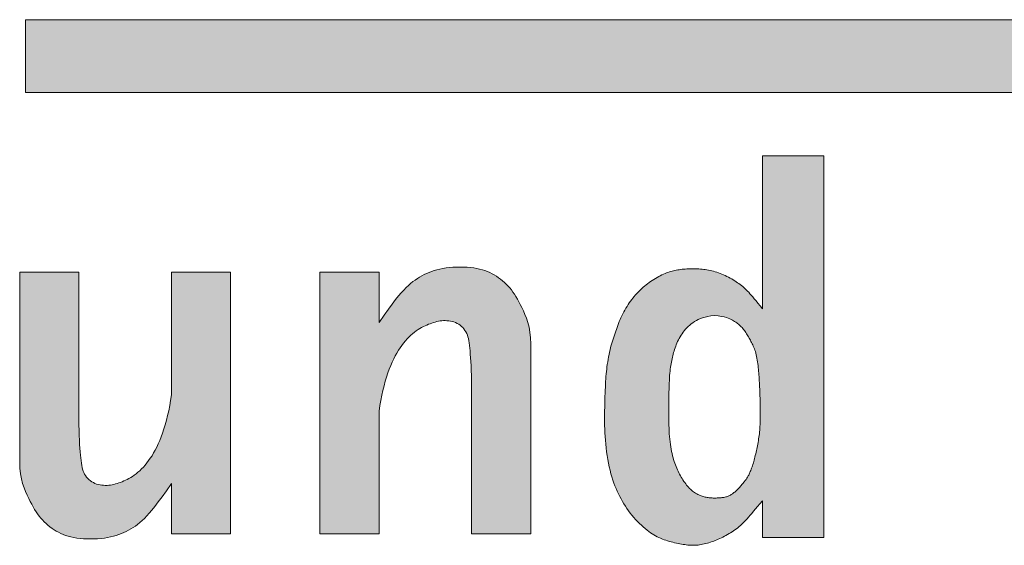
# Model space of a CAD drawing. Header units: metres. Extents: x 0 to 0.0785, y -0.001 to 0.009.
# Tile 2 of 59: x 0.0362 to 0.0443, y 0 to 0.0043. Entities that reach past the tile are written whole.
import ezdxf

# ---------------------------------------------------------------- set-up
doc = ezdxf.new("R2010")
doc.units = ezdxf.units.M
doc.header["$MEASUREMENT"] = 0
doc.layers.add('RAM_Logo_HSB', color=7, linetype='Continuous', lineweight=0, true_color=0x009fd6)

msp = doc.modelspace()

# ---------------------------------------------------------------- hatches: boundary and pattern name
at = {"layer": 'RAM_Logo_HSB'}
h = msp.add_hatch(color=256, dxfattribs=at)
h.dxf.hatch_style = 1
h.paths.add_polyline_path([(0.0784416, 0.0043342), (0.0362036, 0.0043342), (0.0362036, 0.0037275), (0.0784416, 0.0037275)])
h = msp.add_hatch(color=7, dxfattribs=at)
h.dxf.hatch_style = 1
h.paths.add_polyline_path([(0.0428438, 0.0032023), (0.0423338, 0.0032023), (0.0423338, 0.0019293), (0.0423142, 0.0019543), (0.0422966, 0.0019765), (0.0422808, 0.0019961), (0.0422665, 0.0020135), (0.0422535, 0.0020288), (0.0422415, 0.0020426), (0.0422303, 0.002055), (0.0422197, 0.0020663), (0.0422094, 0.002077), (0.0421994, 0.0020869), (0.0421895, 0.0020964), (0.0421797, 0.0021054), (0.0421698, 0.002114), (0.0421597, 0.0021224), (0.0421493, 0.0021305), (0.0421386, 0.0021386), (0.0421274, 0.0021466), (0.0421158, 0.0021546), (0.0421038, 0.0021625), (0.0420915, 0.0021702), (0.0420788, 0.0021778), (0.0420658, 0.0021852), (0.0420526, 0.0021924), (0.0420391, 0.0021992), (0.0420254, 0.0022058), (0.0420115, 0.002212), (0.0419976, 0.0022179), (0.0419835, 0.0022234), (0.0419694, 0.0022285), (0.0419553, 0.0022333), (0.0419412, 0.0022377), (0.0419271, 0.0022416), (0.0419132, 0.0022452), (0.0418994, 0.0022483), (0.0418857, 0.0022511), (0.0418721, 0.0022535), (0.0418586, 0.0022555), (0.0418452, 0.0022573), (0.041832, 0.0022587), (0.0418189, 0.0022599), (0.041806, 0.0022608), (0.0417931, 0.0022615), (0.0417804, 0.0022619), (0.0417677, 0.0022621), (0.0417551, 0.0022621), (0.0417425, 0.002262), (0.0417298, 0.0022616), (0.0417172, 0.0022611), (0.0417044, 0.0022605), (0.0416917, 0.0022597), (0.041679, 0.0022587), (0.0416663, 0.0022576), (0.0416538, 0.0022563), (0.0416414, 0.0022547), (0.0416292, 0.0022529), (0.0416172, 0.0022509), (0.0416055, 0.0022486), (0.041594, 0.0022461), (0.0415826, 0.0022432), (0.0415712, 0.0022399), (0.0415597, 0.0022363), (0.0415481, 0.0022321), (0.0415361, 0.0022275), (0.0415238, 0.0022224), (0.0415111, 0.0022167), (0.041498, 0.0022105), (0.0414846, 0.0022038), (0.0414711, 0.0021967), (0.0414574, 0.0021891), (0.0414437, 0.0021812), (0.0414301, 0.002173), (0.0414167, 0.0021645), (0.0414035, 0.0021557), (0.0413906, 0.0021467), (0.041378, 0.0021375), (0.0413656, 0.002128), (0.0413535, 0.0021183), (0.0413417, 0.0021083), (0.0413301, 0.0020981), (0.0413189, 0.0020877), (0.0413079, 0.002077), (0.0412971, 0.002066), (0.0412866, 0.0020548), (0.0412763, 0.0020432), (0.0412662, 0.0020312), (0.0412562, 0.0020188), (0.0412463, 0.002006), (0.0412366, 0.0019926), (0.0412268, 0.0019788), (0.0412172, 0.0019645), (0.0412078, 0.0019497), (0.0411986, 0.0019346), (0.0411896, 0.0019192), (0.0411809, 0.0019035), (0.0411726, 0.0018877), (0.0411647, 0.0018716), (0.0411572, 0.0018555), (0.0411501, 0.0018393), (0.0411434, 0.0018231), (0.041137, 0.0018068), (0.0411308, 0.0017905), (0.0411249, 0.0017743), (0.0411191, 0.0017582), (0.0411135, 0.0017421), (0.0411079, 0.0017261), (0.0411024, 0.0017101), (0.0410969, 0.001694), (0.0410916, 0.0016777), (0.0410864, 0.001661), (0.0410813, 0.001644), (0.0410763, 0.0016264), (0.0410715, 0.0016081), (0.0410668, 0.0015891), (0.0410624, 0.0015695), (0.0410581, 0.0015494), (0.041054, 0.001529), (0.0410503, 0.0015084), (0.0410468, 0.0014878), (0.0410436, 0.0014672), (0.0410408, 0.0014469), (0.0410383, 0.001427), (0.0410362, 0.0014072), (0.0410343, 0.0013873), (0.0410327, 0.001367), (0.0410312, 0.0013463), (0.0410299, 0.0013247), (0.0410287, 0.0013021), (0.0410275, 0.0012782), (0.0410264, 0.0012529), (0.0410252, 0.0012263), (0.0410242, 0.0011986), (0.0410232, 0.0011699), (0.0410224, 0.0011405), (0.0410217, 0.0011106), (0.0410211, 0.0010804), (0.0410208, 0.00105), (0.0410208, 0.0010197), (0.041021, 0.0009893), (0.0410216, 0.0009589), (0.0410225, 0.0009284), (0.0410238, 0.0008978), (0.0410256, 0.0008669), (0.0410279, 0.0008357), (0.0410308, 0.0008042), (0.0410342, 0.0007724), (0.0410381, 0.0007404), (0.0410427, 0.0007085), (0.0410478, 0.0006768), (0.0410534, 0.0006457), (0.0410596, 0.0006153), (0.0410663, 0.0005858), (0.0410735, 0.0005575), (0.0410812, 0.0005305), (0.0410894, 0.0005047), (0.0410981, 0.00048), (0.0411072, 0.0004564), (0.0411167, 0.0004335), (0.0411266, 0.0004114), (0.041137, 0.0003898), (0.0411477, 0.0003687), (0.0411587, 0.0003478), (0.0411701, 0.0003273), (0.041182, 0.0003071), (0.0411942, 0.0002872), (0.041207, 0.0002678), (0.0412203, 0.0002487), (0.0412341, 0.00023), (0.0412485, 0.0002118), (0.0412635, 0.000194), (0.041279, 0.0001767), (0.0412948, 0.0001601), (0.0413109, 0.0001441), (0.041327, 0.0001289), (0.0413429, 0.0001145), (0.0413587, 0.000101), (0.0413741, 0.0000885), (0.0413891, 0.0000771), (0.0414036, 0.0000666), (0.0414178, 0.000057), (0.0414318, 0.0000483), (0.0414457, 0.0000403), (0.0414595, 0.0000329), (0.0414734, 0.0000262), (0.0414874, 0.00002), (0.0415016, 0.0000142), (0.0415161, 0.0000088), (0.0415306, 0.0000038), (0.0415453, -0.0000008), (0.04156, -0.0000051), (0.0415747, -0.0000092), (0.0415894, -0.0000129), (0.0416039, -0.0000164), (0.0416183, -0.0000197), (0.0416325, -0.0000228), (0.0416465, -0.0000256), (0.0416603, -0.0000282), (0.0416739, -0.0000305), (0.0416872, -0.0000325), (0.0417003, -0.0000343), (0.0417131, -0.0000357), (0.0417256, -0.0000368), (0.0417379, -0.0000376), (0.04175, -0.000038), (0.0417621, -0.0000381), (0.0417742, -0.0000377), (0.0417863, -0.000037), (0.0417985, -0.0000359), (0.0418109, -0.0000343), (0.0418236, -0.0000323), (0.0418365, -0.0000298), (0.0418495, -0.000027), (0.0418627, -0.0000237), (0.0418759, -0.0000202), (0.0418892, -0.0000163), (0.0419024, -0.0000121), (0.0419156, -0.0000076), (0.0419286, -0.0000029), (0.0419415, 0.000002), (0.0419543, 0.0000072), (0.0419671, 0.0000126), (0.0419798, 0.0000184), (0.0419925, 0.0000244), (0.0420053, 0.0000307), (0.042018, 0.0000373), (0.0420309, 0.0000441), (0.0420437, 0.0000513), (0.0420564, 0.0000588), (0.0420691, 0.0000665), (0.0420816, 0.0000744), (0.0420939, 0.0000826), (0.0421058, 0.000091), (0.0421175, 0.0000996), (0.0421287, 0.0001084), (0.0421397, 0.0001174), (0.0421506, 0.0001269), (0.0421614, 0.0001368), (0.0421722, 0.0001473), (0.0421832, 0.0001585), (0.0421946, 0.0001704), (0.0422063, 0.0001832), (0.0422186, 0.0001969), (0.0422316, 0.0002117), (0.0422455, 0.0002278), (0.0422604, 0.0002453), (0.0422766, 0.0002644), (0.042294, 0.0002852), (0.0423131, 0.0003078), (0.0423338, 0.0003325), (0.0423338, 0.0000282), (0.0428438, 0.0000282)])
h.paths.add_polyline_path([(0.0423159, 0.0010538), (0.0423158, 0.0010356), (0.0423156, 0.0010178), (0.0423153, 0.0010005), (0.0423148, 0.0009836), (0.0423143, 0.0009672), (0.0423135, 0.0009511), (0.0423126, 0.0009354), (0.0423115, 0.00092), (0.0423096, 0.0008972), (0.042306, 0.0008685), (0.0423026, 0.0008466), (0.0423003, 0.0008324), (0.0422977, 0.0008184), (0.0422951, 0.0008044), (0.0422923, 0.0007906), (0.0422896, 0.0007768), (0.0422867, 0.000763), (0.0422839, 0.0007493), (0.0422794, 0.0007282), (0.0422733, 0.0007019), (0.042267, 0.0006765), (0.0422603, 0.0006526), (0.0422531, 0.0006298), (0.0422459, 0.0006086), (0.0422386, 0.0005894), (0.0422316, 0.0005721), (0.0422249, 0.000557), (0.0422165, 0.0005399), (0.0422057, 0.0005217), (0.0421956, 0.0005069), (0.0421868, 0.0004951), (0.0421772, 0.0004829), (0.0421663, 0.0004696), (0.042155, 0.0004563), (0.0421431, 0.000443), (0.0421309, 0.0004303), (0.0421187, 0.0004185), (0.0421065, 0.0004077), (0.0420943, 0.0003979), (0.0420789, 0.0003869), (0.0420609, 0.0003762), (0.0420421, 0.000368), (0.0420249, 0.0003632), (0.0420098, 0.0003602), (0.0419938, 0.0003581), (0.0419774, 0.0003567), (0.0419602, 0.0003557), (0.0419436, 0.0003553), (0.0419273, 0.0003553), (0.041911, 0.0003559), (0.0418948, 0.0003573), (0.0418788, 0.0003594), (0.0418626, 0.0003625), (0.0418459, 0.0003667), (0.0418283, 0.0003723), (0.0418101, 0.0003792), (0.0417916, 0.0003877), (0.0417733, 0.0003979), (0.0417557, 0.0004098), (0.0417389, 0.0004237), (0.0417227, 0.0004397), (0.0417071, 0.0004576), (0.0416917, 0.0004775), (0.0416766, 0.0004994), (0.0416619, 0.0005226), (0.041648, 0.0005469), (0.0416351, 0.0005719), (0.0416233, 0.0005971), (0.0416126, 0.0006235), (0.0416051, 0.0006445), (0.0416003, 0.0006592), (0.0415956, 0.0006745), (0.0415911, 0.0006905), (0.0415867, 0.0007073), (0.0415825, 0.0007248), (0.0415786, 0.0007429), (0.0415749, 0.0007618), (0.0415714, 0.0007814), (0.0415683, 0.0008016), (0.0415656, 0.0008225), (0.0415632, 0.000844), (0.0415611, 0.0008662), (0.0415594, 0.0008891), (0.041558, 0.0009127), (0.0415569, 0.000937), (0.041556, 0.000962), (0.0415553, 0.0009878), (0.0415549, 0.0010143), (0.0415546, 0.0010416), (0.0415546, 0.0010694), (0.0415546, 0.0010976), (0.0415548, 0.0011258), (0.0415551, 0.001154), (0.0415556, 0.0011818), (0.0415561, 0.0012091), (0.0415567, 0.0012357), (0.0415574, 0.0012613), (0.0415581, 0.0012858), (0.0415589, 0.0013094), (0.0415599, 0.0013319), (0.041561, 0.0013533), (0.0415623, 0.0013736), (0.0415637, 0.0013927), (0.0415654, 0.0014108), (0.0415672, 0.0014276), (0.0415703, 0.001451), (0.0415751, 0.0014793), (0.0415806, 0.0015056), (0.0415871, 0.0015328), (0.0415939, 0.001559), (0.0416015, 0.0015851), (0.0416101, 0.0016114), (0.0416202, 0.0016379), (0.0416318, 0.0016642), (0.0416452, 0.0016903), (0.0416568, 0.0017092), (0.0416652, 0.0017219), (0.0416742, 0.0017343), (0.0416838, 0.0017465), (0.0416941, 0.0017585), (0.0417051, 0.0017702), (0.0417167, 0.0017815), (0.0417289, 0.0017925), (0.0417419, 0.001803), (0.0417554, 0.0018131), (0.0417697, 0.0018227), (0.0417846, 0.0018317), (0.0418005, 0.0018401), (0.0418177, 0.0018478), (0.0418365, 0.0018547), (0.041857, 0.0018607), (0.0418798, 0.0018658), (0.041905, 0.0018698), (0.0419329, 0.0018726), (0.0419653, 0.0018696), (0.0419925, 0.001866), (0.0420152, 0.0018618), (0.042034, 0.0018572), (0.0420563, 0.0018501), (0.0420779, 0.0018396), (0.0420987, 0.0018274), (0.042116, 0.0018159), (0.0421318, 0.0018039), (0.0421466, 0.0017909), (0.0421607, 0.0017766), (0.0421743, 0.0017609), (0.0421872, 0.0017443), (0.0421993, 0.0017269), (0.0422104, 0.0017092), (0.0422209, 0.001691), (0.0422309, 0.0016725), (0.0422408, 0.0016532), (0.0422513, 0.0016322), (0.0422606, 0.0016125), (0.0422694, 0.0015908), (0.0422775, 0.001567), (0.0422826, 0.0015471), (0.0422858, 0.001533), (0.0422887, 0.0015183), (0.0422913, 0.0015033), (0.0422937, 0.0014879), (0.0422958, 0.0014723), (0.0422978, 0.0014567), (0.0422996, 0.0014411), (0.0423011, 0.0014256), (0.0423026, 0.0014102), (0.0423039, 0.0013948), (0.042305, 0.0013793), (0.0423061, 0.0013636), (0.0423071, 0.0013477), (0.042308, 0.0013314), (0.042309, 0.0013147), (0.0423098, 0.0012975), (0.0423107, 0.0012799), (0.0423115, 0.0012619), (0.0423123, 0.0012435), (0.042313, 0.0012249), (0.0423137, 0.001206), (0.0423142, 0.001187), (0.0423147, 0.0011678), (0.0423152, 0.0011486), (0.0423155, 0.0011293), (0.0423157, 0.0011102), (0.0423159, 0.0010911), (0.042316, 0.0010723)], flags=16)
h.paths.add_polyline_path([(0.0403455, 0.0019118), (0.0403325, 0.0019387), (0.0403198, 0.0019639), (0.0403075, 0.0019875), (0.0402953, 0.0020095), (0.0402832, 0.0020303), (0.040271, 0.0020498), (0.0402586, 0.0020683), (0.0402457, 0.0020858), (0.0402323, 0.0021025), (0.0402182, 0.0021185), (0.0402034, 0.0021339), (0.040188, 0.0021485), (0.040172, 0.0021625), (0.0401554, 0.0021757), (0.0401384, 0.0021882), (0.0401209, 0.0022), (0.040103, 0.002211), (0.0400846, 0.0022212), (0.0400658, 0.0022307), (0.0400462, 0.0022393), (0.0400258, 0.0022471), (0.0400043, 0.0022541), (0.0399817, 0.0022601), (0.0399577, 0.0022652), (0.0399323, 0.0022694), (0.0399053, 0.0022726), (0.039877, 0.0022749), (0.0398478, 0.0022762), (0.0398181, 0.0022765), (0.0397883, 0.002276), (0.0397588, 0.0022745), (0.03973, 0.0022721), (0.0397022, 0.0022688), (0.0396757, 0.0022646), (0.0396506, 0.0022596), (0.0396266, 0.0022538), (0.0396037, 0.0022472), (0.0395818, 0.0022399), (0.0395607, 0.0022318), (0.0395402, 0.0022231), (0.0395204, 0.0022138), (0.0395011, 0.0022038), (0.0394821, 0.002193), (0.0394633, 0.0021814), (0.0394447, 0.0021688), (0.0394261, 0.002155), (0.0394075, 0.0021399), (0.0393887, 0.0021233), (0.0393696, 0.0021052), (0.0393501, 0.0020852), (0.0393294, 0.0020626), (0.0393071, 0.0020362), (0.0392823, 0.0020053), (0.0392544, 0.0019688), (0.0392227, 0.0019257), (0.0391866, 0.0018752), (0.0391453, 0.0018162), (0.0391453, 0.0022335), (0.0386529, 0.0022335), (0.0386529, 0.0000578), (0.0391453, 0.0000578), (0.0391453, 0.0010788), (0.0391517, 0.0011239), (0.0391591, 0.0011676), (0.0391674, 0.0012097), (0.0391764, 0.0012503), (0.0391862, 0.0012892), (0.0391965, 0.0013264), (0.0392073, 0.0013619), (0.0392186, 0.0013955), (0.0392301, 0.0014273), (0.0392421, 0.0014574), (0.0392543, 0.0014857), (0.0392669, 0.0015124), (0.0392797, 0.0015377), (0.039293, 0.0015615), (0.0393065, 0.001584), (0.0393204, 0.0016052), (0.0393345, 0.0016253), (0.039349, 0.0016443), (0.0393637, 0.0016621), (0.0393786, 0.0016788), (0.0393936, 0.0016944), (0.0394087, 0.0017088), (0.0394238, 0.0017222), (0.0394389, 0.0017344), (0.039454, 0.0017456), (0.039469, 0.0017557), (0.0394838, 0.0017649), (0.0394986, 0.0017733), (0.0395132, 0.0017809), (0.0395276, 0.0017879), (0.0395419, 0.0017942), (0.0395633, 0.0018032), (0.0395907, 0.0018132), (0.0396178, 0.0018212), (0.0396451, 0.001827), (0.0396734, 0.0018305), (0.0397026, 0.0018311), (0.039732, 0.0018284), (0.0397608, 0.0018221), (0.0397881, 0.0018117), (0.0398136, 0.0017967), (0.0398364, 0.001778), (0.0398558, 0.001756), (0.039871, 0.0017317), (0.0398793, 0.0017113), (0.0398839, 0.0016968), (0.0398878, 0.0016811), (0.0398912, 0.0016641), (0.0398941, 0.0016456), (0.0398967, 0.0016253), (0.0398991, 0.001603), (0.0399015, 0.0015785), (0.0399039, 0.0015517), (0.0399061, 0.0015222), (0.0399083, 0.0014899), (0.0399102, 0.0014544), (0.039912, 0.0014156), (0.0399136, 0.0013733), (0.0399148, 0.0013271), (0.0399148, 0.0000578), (0.0404072, 0.0000578), (0.0404072, 0.0016373), (0.0404052, 0.0016887), (0.0404001, 0.0017354), (0.0403924, 0.0017777), (0.0403825, 0.001816), (0.0403711, 0.0018508), (0.0403586, 0.0018826)])
h.paths.add_polyline_path([(0.0379095, 0.0022335), (0.0374171, 0.0022335), (0.0374171, 0.0012124), (0.0374106, 0.0011673), (0.0374032, 0.0011237), (0.037395, 0.0010816), (0.0373859, 0.001041), (0.0373762, 0.0010021), (0.0373659, 0.0009649), (0.0373551, 0.0009294), (0.0373438, 0.0008957), (0.0373322, 0.0008639), (0.0373203, 0.0008339), (0.0373081, 0.0008056), (0.0372955, 0.0007788), (0.0372826, 0.0007536), (0.0372694, 0.0007298), (0.0372559, 0.0007073), (0.037242, 0.0006861), (0.0372278, 0.000666), (0.0372134, 0.000647), (0.0371987, 0.0006292), (0.0371838, 0.0006125), (0.0371688, 0.0005969), (0.0371537, 0.0005825), (0.0371386, 0.0005691), (0.0371235, 0.0005569), (0.0371084, 0.0005457), (0.0370934, 0.0005356), (0.0370786, 0.0005264), (0.0370638, 0.000518), (0.0370492, 0.0005104), (0.0370348, 0.0005034), (0.0370205, 0.0004971), (0.0369991, 0.0004881), (0.0369716, 0.0004781), (0.0369446, 0.0004701), (0.0369173, 0.0004642), (0.036889, 0.0004608), (0.0368598, 0.0004602), (0.0368304, 0.0004628), (0.0368016, 0.0004692), (0.0367743, 0.0004796), (0.0367488, 0.0004945), (0.036726, 0.0005133), (0.0367065, 0.0005353), (0.0366914, 0.0005596), (0.0366831, 0.00058), (0.0366785, 0.0005945), (0.0366745, 0.0006101), (0.0366712, 0.0006271), (0.0366683, 0.0006457), (0.0366657, 0.000666), (0.0366633, 0.0006883), (0.0366609, 0.0007127), (0.0366585, 0.0007396), (0.0366563, 0.0007691), (0.0366541, 0.0008014), (0.0366521, 0.0008369), (0.0366504, 0.0008756), (0.0366488, 0.000918), (0.0366476, 0.0009642), (0.0366476, 0.0022335), (0.0361552, 0.0022335), (0.0361552, 0.000654), (0.0361572, 0.0006025), (0.0361623, 0.0005559), (0.03617, 0.0005136), (0.0361799, 0.0004753), (0.0361913, 0.0004404), (0.0362038, 0.0004087), (0.0362168, 0.0003795), (0.0362299, 0.0003525), (0.0362426, 0.0003274), (0.0362549, 0.0003038), (0.0362671, 0.0002817), (0.0362791, 0.000261), (0.0362913, 0.0002414), (0.0363038, 0.000223), (0.0363167, 0.0002055), (0.0363301, 0.0001887), (0.0363442, 0.0001727), (0.036359, 0.0001574), (0.0363744, 0.0001427), (0.0363904, 0.0001288), (0.0364069, 0.0001156), (0.036424, 0.0001031), (0.0364415, 0.0000913), (0.0364594, 0.0000803), (0.0364777, 0.0000701), (0.0364966, 0.0000606), (0.0365162, 0.0000519), (0.0365366, 0.0000441), (0.0365581, 0.0000372), (0.0365807, 0.0000312), (0.0366046, 0.000026), (0.0366301, 0.0000218), (0.0366571, 0.0000186), (0.0366854, 0.0000164), (0.0367146, 0.0000151), (0.0367443, 0.0000147), (0.036774, 0.0000153), (0.0368036, 0.0000168), (0.0368324, 0.0000192), (0.0368602, 0.0000225), (0.0368867, 0.0000266), (0.0369118, 0.0000317), (0.0369358, 0.0000375), (0.0369587, 0.0000441), (0.0369806, 0.0000514), (0.0370017, 0.0000594), (0.0370221, 0.0000682), (0.037042, 0.0000775), (0.0370613, 0.0000875), (0.0370803, 0.0000982), (0.0370991, 0.0001098), (0.0371177, 0.0001225), (0.0371363, 0.0001363), (0.0371549, 0.0001514), (0.0371737, 0.0001679), (0.0371928, 0.0001861), (0.0372123, 0.000206), (0.0372329, 0.0002287), (0.0372553, 0.000255), (0.0372801, 0.000286), (0.037308, 0.0003225), (0.0373397, 0.0003655), (0.0373758, 0.0004161), (0.0374171, 0.0004751), (0.0374171, 0.0000578), (0.0379095, 0.0000578)])

# ---------------------------------------------------------------- linework, layer by layer
msp.add_lwpolyline([(0.0784416, 0.0037275), (0.0362036, 0.0037275), (0.0362036, 0.0043342), (0.0784416, 0.0043342)], close=True, dxfattribs=at)
at = {"layer": 'RAM_Logo_HSB', "color": 7}
for points in [[(0.0428438, 0.0000282), (0.0428438, 0.0032023), (0.0423338, 0.0032023), (0.0423338, 0.0019293), (0.0423142, 0.0019543), (0.0422966, 0.0019765), (0.0422808, 0.0019961), (0.0422665, 0.0020135), (0.0422535, 0.0020288), (0.0422415, 0.0020426), (0.0422303, 0.002055), (0.0422197, 0.0020663), (0.0422094, 0.002077), (0.0421994, 0.0020869), (0.0421895, 0.0020964), (0.0421797, 0.0021054), (0.0421698, 0.002114), (0.0421597, 0.0021224), (0.0421493, 0.0021305), (0.0421386, 0.0021386), (0.0421274, 0.0021466), (0.0421158, 0.0021546), (0.0421038, 0.0021625), (0.0420915, 0.0021702), (0.0420788, 0.0021778), (0.0420658, 0.0021852), (0.0420526, 0.0021924), (0.0420391, 0.0021992), (0.0420254, 0.0022058), (0.0420115, 0.002212), (0.0419976, 0.0022179), (0.0419835, 0.0022234), (0.0419694, 0.0022285), (0.0419553, 0.0022333), (0.0419412, 0.0022377), (0.0419271, 0.0022416), (0.0419132, 0.0022452), (0.0418994, 0.0022483), (0.0418857, 0.0022511), (0.0418721, 0.0022535), (0.0418586, 0.0022555), (0.0418452, 0.0022573), (0.041832, 0.0022587), (0.0418189, 0.0022599), (0.041806, 0.0022608), (0.0417931, 0.0022615), (0.0417804, 0.0022619), (0.0417677, 0.0022621), (0.0417551, 0.0022621), (0.0417425, 0.002262), (0.0417298, 0.0022616), (0.0417172, 0.0022611), (0.0417044, 0.0022605), (0.0416917, 0.0022597), (0.041679, 0.0022587), (0.0416663, 0.0022576), (0.0416538, 0.0022563), (0.0416414, 0.0022547), (0.0416292, 0.0022529), (0.0416172, 0.0022509), (0.0416055, 0.0022486), (0.041594, 0.0022461), (0.0415826, 0.0022432), (0.0415712, 0.0022399), (0.0415597, 0.0022363), (0.0415481, 0.0022321), (0.0415361, 0.0022275), (0.0415238, 0.0022224), (0.0415111, 0.0022167), (0.041498, 0.0022105), (0.0414846, 0.0022038), (0.0414711, 0.0021967), (0.0414574, 0.0021891), (0.0414437, 0.0021812), (0.0414301, 0.002173), (0.0414167, 0.0021645), (0.0414035, 0.0021557), (0.0413906, 0.0021467), (0.041378, 0.0021375), (0.0413656, 0.002128), (0.0413535, 0.0021183), (0.0413417, 0.0021083), (0.0413301, 0.0020981), (0.0413189, 0.0020877), (0.0413079, 0.002077), (0.0412971, 0.002066), (0.0412866, 0.0020548), (0.0412763, 0.0020432), (0.0412662, 0.0020312), (0.0412562, 0.0020188), (0.0412463, 0.002006), (0.0412366, 0.0019926), (0.0412268, 0.0019788), (0.0412172, 0.0019645), (0.0412078, 0.0019497), (0.0411986, 0.0019346), (0.0411896, 0.0019192), (0.0411809, 0.0019035), (0.0411726, 0.0018877), (0.0411647, 0.0018716), (0.0411572, 0.0018555), (0.0411501, 0.0018393), (0.0411434, 0.0018231), (0.041137, 0.0018068), (0.0411308, 0.0017905), (0.0411249, 0.0017743), (0.0411191, 0.0017582), (0.0411135, 0.0017421), (0.0411079, 0.0017261), (0.0411024, 0.0017101), (0.0410969, 0.001694), (0.0410916, 0.0016777), (0.0410864, 0.001661), (0.0410813, 0.001644), (0.0410763, 0.0016264), (0.0410715, 0.0016081), (0.0410668, 0.0015891), (0.0410624, 0.0015695), (0.0410581, 0.0015494), (0.041054, 0.001529), (0.0410503, 0.0015084), (0.0410468, 0.0014878), (0.0410436, 0.0014672), (0.0410408, 0.0014469), (0.0410383, 0.001427), (0.0410362, 0.0014072), (0.0410343, 0.0013873), (0.0410327, 0.001367), (0.0410312, 0.0013463), (0.0410299, 0.0013247), (0.0410287, 0.0013021), (0.0410275, 0.0012782), (0.0410264, 0.0012529), (0.0410252, 0.0012263), (0.0410242, 0.0011986), (0.0410232, 0.0011699), (0.0410224, 0.0011405), (0.0410217, 0.0011106), (0.0410211, 0.0010804), (0.0410208, 0.00105), (0.0410208, 0.0010197), (0.041021, 0.0009893), (0.0410216, 0.0009589), (0.0410225, 0.0009284), (0.0410238, 0.0008978), (0.0410256, 0.0008669), (0.0410279, 0.0008357), (0.0410308, 0.0008042), (0.0410342, 0.0007724), (0.0410381, 0.0007404), (0.0410427, 0.0007085), (0.0410478, 0.0006768), (0.0410534, 0.0006457), (0.0410596, 0.0006153), (0.0410663, 0.0005858), (0.0410735, 0.0005575), (0.0410812, 0.0005305), (0.0410894, 0.0005047), (0.0410981, 0.00048), (0.0411072, 0.0004564), (0.0411167, 0.0004335), (0.0411266, 0.0004114), (0.041137, 0.0003898), (0.0411477, 0.0003687), (0.0411587, 0.0003478), (0.0411701, 0.0003273), (0.041182, 0.0003071), (0.0411942, 0.0002872), (0.041207, 0.0002678), (0.0412203, 0.0002487), (0.0412341, 0.00023), (0.0412485, 0.0002118), (0.0412635, 0.000194), (0.041279, 0.0001767), (0.0412948, 0.0001601), (0.0413109, 0.0001441), (0.041327, 0.0001289), (0.0413429, 0.0001145), (0.0413587, 0.000101), (0.0413741, 0.0000885), (0.0413891, 0.0000771), (0.0414036, 0.0000666), (0.0414178, 0.000057), (0.0414318, 0.0000483), (0.0414457, 0.0000403), (0.0414595, 0.0000329), (0.0414734, 0.0000262), (0.0414874, 0.00002), (0.0415016, 0.0000142), (0.0415161, 0.0000088), (0.0415306, 0.0000038), (0.0415453, -0.0000008), (0.04156, -0.0000051), (0.0415747, -0.0000092), (0.0415894, -0.0000129), (0.0416039, -0.0000164), (0.0416183, -0.0000197), (0.0416325, -0.0000228), (0.0416465, -0.0000256), (0.0416603, -0.0000282), (0.0416739, -0.0000305), (0.0416872, -0.0000325), (0.0417003, -0.0000343), (0.0417131, -0.0000357), (0.0417256, -0.0000368), (0.0417379, -0.0000376), (0.04175, -0.000038), (0.0417621, -0.0000381), (0.0417742, -0.0000377), (0.0417863, -0.000037), (0.0417985, -0.0000359), (0.0418109, -0.0000343), (0.0418236, -0.0000323), (0.0418365, -0.0000298), (0.0418495, -0.000027), (0.0418627, -0.0000237), (0.0418759, -0.0000202), (0.0418892, -0.0000163), (0.0419024, -0.0000121), (0.0419156, -0.0000076), (0.0419286, -0.0000029), (0.0419415, 0.000002), (0.0419543, 0.0000072), (0.0419671, 0.0000126), (0.0419798, 0.0000184), (0.0419925, 0.0000244), (0.0420053, 0.0000307), (0.042018, 0.0000373), (0.0420309, 0.0000441), (0.0420437, 0.0000513), (0.0420564, 0.0000588), (0.0420691, 0.0000665), (0.0420816, 0.0000744), (0.0420939, 0.0000826), (0.0421058, 0.000091), (0.0421175, 0.0000996), (0.0421287, 0.0001084), (0.0421397, 0.0001174), (0.0421506, 0.0001269), (0.0421614, 0.0001368), (0.0421722, 0.0001473), (0.0421832, 0.0001585), (0.0421946, 0.0001704), (0.0422063, 0.0001832), (0.0422186, 0.0001969), (0.0422316, 0.0002117), (0.0422455, 0.0002278), (0.0422604, 0.0002453), (0.0422766, 0.0002644), (0.042294, 0.0002852), (0.0423131, 0.0003078), (0.0423338, 0.0003325), (0.0423338, 0.0000282)], [(0.0374171, 0.0022335), (0.0379095, 0.0022335), (0.0379095, 0.0000578), (0.0374171, 0.0000578), (0.0374171, 0.0004751), (0.0373758, 0.0004161), (0.0373397, 0.0003655), (0.037308, 0.0003225), (0.0372801, 0.000286), (0.0372553, 0.000255), (0.0372329, 0.0002287), (0.0372123, 0.000206), (0.0371928, 0.0001861), (0.0371737, 0.0001679), (0.0371549, 0.0001514), (0.0371363, 0.0001363), (0.0371177, 0.0001225), (0.0370991, 0.0001098), (0.0370803, 0.0000982), (0.0370613, 0.0000875), (0.037042, 0.0000775), (0.0370221, 0.0000682), (0.0370017, 0.0000594), (0.0369806, 0.0000514), (0.0369587, 0.0000441), (0.0369358, 0.0000375), (0.0369118, 0.0000317), (0.0368867, 0.0000266), (0.0368602, 0.0000225), (0.0368324, 0.0000192), (0.0368036, 0.0000168), (0.036774, 0.0000153), (0.0367443, 0.0000147), (0.0367146, 0.0000151), (0.0366854, 0.0000164), (0.0366571, 0.0000186), (0.0366301, 0.0000218), (0.0366046, 0.000026), (0.0365807, 0.0000312), (0.0365581, 0.0000372), (0.0365366, 0.0000441), (0.0365162, 0.0000519), (0.0364966, 0.0000606), (0.0364777, 0.0000701), (0.0364594, 0.0000803), (0.0364415, 0.0000913), (0.036424, 0.0001031), (0.0364069, 0.0001156), (0.0363904, 0.0001288), (0.0363744, 0.0001427), (0.036359, 0.0001574), (0.0363442, 0.0001727), (0.0363301, 0.0001887), (0.0363167, 0.0002055), (0.0363038, 0.000223), (0.0362913, 0.0002414), (0.0362791, 0.000261), (0.0362671, 0.0002817), (0.0362549, 0.0003038), (0.0362426, 0.0003274), (0.0362299, 0.0003525), (0.0362168, 0.0003795), (0.0362038, 0.0004087), (0.0361913, 0.0004404), (0.0361799, 0.0004753), (0.03617, 0.0005136), (0.0361623, 0.0005559), (0.0361572, 0.0006025), (0.0361552, 0.000654), (0.0361552, 0.0022335), (0.0366476, 0.0022335), (0.0366476, 0.0009642), (0.0366488, 0.000918), (0.0366504, 0.0008756), (0.0366521, 0.0008369), (0.0366541, 0.0008014), (0.0366563, 0.0007691), (0.0366585, 0.0007396), (0.0366609, 0.0007127), (0.0366633, 0.0006883), (0.0366657, 0.000666), (0.0366683, 0.0006457), (0.0366712, 0.0006271), (0.0366745, 0.0006101), (0.0366785, 0.0005945), (0.0366831, 0.00058), (0.0366886, 0.0005664), (0.0366951, 0.0005536), (0.0367028, 0.0005413), (0.0367114, 0.0005297), (0.0367211, 0.0005188), (0.0367317, 0.0005086), (0.0367431, 0.0004992), (0.0367552, 0.0004908), (0.0367679, 0.0004834), (0.0367812, 0.000477), (0.0367949, 0.0004717), (0.0368091, 0.0004675), (0.0368235, 0.0004644), (0.0368381, 0.0004621), (0.0368527, 0.0004608), (0.0368674, 0.0004604), (0.036882, 0.0004607), (0.0368963, 0.0004617), (0.0369105, 0.0004634), (0.0369243, 0.0004657), (0.0369381, 0.0004687), (0.0369517, 0.0004722), (0.0369653, 0.0004762), (0.0369789, 0.0004807), (0.0369926, 0.0004857), (0.0370064, 0.0004912), (0.0370205, 0.0004971), (0.0370348, 0.0005034), (0.0370492, 0.0005104), (0.0370638, 0.000518), (0.0370786, 0.0005264), (0.0370934, 0.0005356), (0.0371084, 0.0005457), (0.0371235, 0.0005569), (0.0371386, 0.0005691), (0.0371537, 0.0005825), (0.0371688, 0.0005969), (0.0371838, 0.0006125), (0.0371987, 0.0006292), (0.0372134, 0.000647), (0.0372278, 0.000666), (0.037242, 0.0006861), (0.0372559, 0.0007073), (0.0372694, 0.0007298), (0.0372826, 0.0007536), (0.0372955, 0.0007788), (0.0373081, 0.0008056), (0.0373203, 0.0008339), (0.0373322, 0.0008639), (0.0373438, 0.0008957), (0.0373551, 0.0009294), (0.0373659, 0.0009649), (0.0373762, 0.0010021), (0.0373859, 0.001041), (0.037395, 0.0010816), (0.0374032, 0.0011237), (0.0374106, 0.0011673), (0.0374171, 0.0012124)], [(0.0391453, 0.0000578), (0.0386529, 0.0000578), (0.0386529, 0.0022335), (0.0391453, 0.0022335), (0.0391453, 0.0018162), (0.0391866, 0.0018752), (0.0392227, 0.0019257), (0.0392544, 0.0019688), (0.0392823, 0.0020053), (0.0393071, 0.0020362), (0.0393294, 0.0020626), (0.0393501, 0.0020852), (0.0393696, 0.0021052), (0.0393887, 0.0021233), (0.0394075, 0.0021399), (0.0394261, 0.002155), (0.0394447, 0.0021688), (0.0394633, 0.0021814), (0.0394821, 0.002193), (0.0395011, 0.0022038), (0.0395204, 0.0022138), (0.0395402, 0.0022231), (0.0395607, 0.0022318), (0.0395818, 0.0022399), (0.0396037, 0.0022472), (0.0396266, 0.0022538), (0.0396506, 0.0022596), (0.0396757, 0.0022646), (0.0397022, 0.0022688), (0.03973, 0.0022721), (0.0397588, 0.0022745), (0.0397883, 0.002276), (0.0398181, 0.0022765), (0.0398478, 0.0022762), (0.039877, 0.0022749), (0.0399053, 0.0022726), (0.0399323, 0.0022694), (0.0399577, 0.0022652), (0.0399817, 0.0022601), (0.0400043, 0.0022541), (0.0400258, 0.0022471), (0.0400462, 0.0022393), (0.0400658, 0.0022307), (0.0400846, 0.0022212), (0.040103, 0.002211), (0.0401209, 0.0022), (0.0401384, 0.0021882), (0.0401554, 0.0021757), (0.040172, 0.0021625), (0.040188, 0.0021485), (0.0402034, 0.0021339), (0.0402182, 0.0021185), (0.0402323, 0.0021025), (0.0402457, 0.0020858), (0.0402586, 0.0020683), (0.040271, 0.0020498), (0.0402832, 0.0020303), (0.0402953, 0.0020095), (0.0403075, 0.0019875), (0.0403198, 0.0019639), (0.0403325, 0.0019387), (0.0403455, 0.0019118), (0.0403586, 0.0018826), (0.0403711, 0.0018508), (0.0403825, 0.001816), (0.0403924, 0.0017777), (0.0404001, 0.0017354), (0.0404052, 0.0016887), (0.0404072, 0.0016373), (0.0404072, 0.0000578), (0.0399148, 0.0000578), (0.0399148, 0.0013271), (0.0399136, 0.0013733), (0.039912, 0.0014156), (0.0399102, 0.0014544), (0.0399083, 0.0014899), (0.0399061, 0.0015222), (0.0399039, 0.0015517), (0.0399015, 0.0015785), (0.0398991, 0.001603), (0.0398967, 0.0016253), (0.0398941, 0.0016456), (0.0398912, 0.0016641), (0.0398878, 0.0016811), (0.0398839, 0.0016968), (0.0398793, 0.0017113), (0.0398738, 0.0017249), (0.0398673, 0.0017377), (0.0398596, 0.0017499), (0.0398509, 0.0017616), (0.0398413, 0.0017725), (0.0398307, 0.0017827), (0.0398193, 0.001792), (0.0398072, 0.0018005), (0.0397945, 0.0018079), (0.0397812, 0.0018143), (0.0397674, 0.0018196), (0.0397533, 0.0018238), (0.0397389, 0.0018269), (0.0397243, 0.0018291), (0.0397096, 0.0018304), (0.039695, 0.0018309), (0.0396804, 0.0018306), (0.039666, 0.0018296), (0.0396519, 0.0018279), (0.0396381, 0.0018255), (0.0396243, 0.0018226), (0.0396107, 0.0018191), (0.0395971, 0.0018151), (0.0395835, 0.0018105), (0.0395698, 0.0018055), (0.039556, 0.0018001), (0.0395419, 0.0017942), (0.0395276, 0.0017879), (0.0395132, 0.0017809), (0.0394986, 0.0017733), (0.0394838, 0.0017649), (0.039469, 0.0017557), (0.039454, 0.0017456), (0.0394389, 0.0017344), (0.0394238, 0.0017222), (0.0394087, 0.0017088), (0.0393936, 0.0016944), (0.0393786, 0.0016788), (0.0393637, 0.0016621), (0.039349, 0.0016443), (0.0393345, 0.0016253), (0.0393204, 0.0016052), (0.0393065, 0.001584), (0.039293, 0.0015615), (0.0392797, 0.0015377), (0.0392669, 0.0015124), (0.0392543, 0.0014857), (0.0392421, 0.0014574), (0.0392301, 0.0014273), (0.0392186, 0.0013955), (0.0392073, 0.0013619), (0.0391965, 0.0013264), (0.0391862, 0.0012892), (0.0391764, 0.0012503), (0.0391674, 0.0012097), (0.0391591, 0.0011676), (0.0391517, 0.0011239), (0.0391453, 0.0010788)]]:
    msp.add_lwpolyline(points, close=True, dxfattribs=at)
msp.add_lwpolyline([(0.0419329, 0.0018726), (0.041905, 0.0018698), (0.0418798, 0.0018658), (0.041857, 0.0018607), (0.0418365, 0.0018547), (0.0418177, 0.0018478), (0.0418005, 0.0018401), (0.0417846, 0.0018317), (0.0417697, 0.0018227), (0.0417554, 0.0018131), (0.0417419, 0.001803), (0.0417289, 0.0017925), (0.0417167, 0.0017815), (0.0417051, 0.0017702), (0.0416941, 0.0017585), (0.0416838, 0.0017465), (0.0416742, 0.0017343), (0.0416652, 0.0017219), (0.0416568, 0.0017092), (0.041649, 0.0016964), (0.0416417, 0.0016835), (0.041635, 0.0016704), (0.0416287, 0.0016573), (0.0416229, 0.0016441), (0.0416175, 0.0016309), (0.0416125, 0.0016177), (0.0416079, 0.0016045), (0.0416035, 0.0015913), (0.0415994, 0.0015781), (0.0415956, 0.001565), (0.041592, 0.0015519), (0.0415887, 0.0015388), (0.0415854, 0.0015258), (0.0415823, 0.0015129), (0.0415794, 0.0014998), (0.0415766, 0.0014865), (0.041574, 0.0014728), (0.0415715, 0.0014585), (0.0415693, 0.0014435), (0.0415672, 0.0014276), (0.0415654, 0.0014108), (0.0415637, 0.0013927), (0.0415623, 0.0013736), (0.041561, 0.0013533), (0.0415599, 0.0013319), (0.0415589, 0.0013094), (0.0415581, 0.0012858), (0.0415574, 0.0012613), (0.0415567, 0.0012357), (0.0415561, 0.0012091), (0.0415556, 0.0011818), (0.0415551, 0.001154), (0.0415548, 0.0011258), (0.0415546, 0.0010976), (0.0415546, 0.0010694), (0.0415546, 0.0010416), (0.0415549, 0.0010143), (0.0415553, 0.0009878), (0.041556, 0.000962), (0.0415569, 0.000937), (0.041558, 0.0009127), (0.0415594, 0.0008891), (0.0415611, 0.0008662), (0.0415632, 0.000844), (0.0415656, 0.0008225), (0.0415683, 0.0008016), (0.0415714, 0.0007814), (0.0415749, 0.0007618), (0.0415786, 0.0007429), (0.0415825, 0.0007248), (0.0415867, 0.0007073), (0.0415911, 0.0006905), (0.0415956, 0.0006745), (0.0416003, 0.0006592), (0.0416051, 0.0006445), (0.0416101, 0.0006304), (0.0416153, 0.0006168), (0.0416207, 0.0006036), (0.0416263, 0.0005907), (0.0416322, 0.000578), (0.0416384, 0.0005655), (0.0416448, 0.0005531), (0.0416515, 0.0005408), (0.0416585, 0.0005287), (0.0416656, 0.0005168), (0.0416729, 0.0005052), (0.0416803, 0.0004939), (0.0416879, 0.0004831), (0.0416955, 0.0004726), (0.0417032, 0.0004627), (0.0417109, 0.0004532), (0.0417188, 0.0004442), (0.0417267, 0.0004358), (0.0417348, 0.0004278), (0.041743, 0.0004203), (0.0417515, 0.0004133), (0.0417601, 0.0004068), (0.041769, 0.0004007), (0.0417781, 0.0003952), (0.0417873, 0.0003901), (0.0417965, 0.0003854), (0.0418057, 0.0003812), (0.0418149, 0.0003774), (0.041824, 0.0003739), (0.0418329, 0.0003708), (0.0418417, 0.0003681), (0.0418502, 0.0003656), (0.0418585, 0.0003635), (0.0418668, 0.0003617), (0.0418749, 0.0003602), (0.0418829, 0.0003589), (0.041891, 0.0003578), (0.041899, 0.0003569), (0.0419071, 0.0003563), (0.0419152, 0.0003558), (0.0419233, 0.0003554), (0.0419315, 0.0003553), (0.0419397, 0.0003553), (0.0419479, 0.0003554), (0.0419562, 0.0003556), (0.0419645, 0.000356), (0.0419728, 0.0003564), (0.0419812, 0.000357), (0.0419894, 0.0003577), (0.0419976, 0.0003586), (0.0420056, 0.0003597), (0.0420134, 0.0003609), (0.042021, 0.0003624), (0.0420283, 0.0003641), (0.0420353, 0.0003661), (0.0420421, 0.0003683), (0.0420486, 0.0003708), (0.0420549, 0.0003736), (0.0420611, 0.0003766), (0.0420671, 0.0003799), (0.0420731, 0.0003835), (0.0420791, 0.0003873), (0.0420852, 0.0003914), (0.0420912, 0.0003957), (0.0420973, 0.0004004), (0.0421034, 0.0004052), (0.0421095, 0.0004104), (0.0421156, 0.0004158), (0.0421218, 0.0004215), (0.0421279, 0.0004274), (0.0421341, 0.0004336), (0.0421402, 0.00044), (0.0421462, 0.0004465), (0.0421522, 0.0004532), (0.042158, 0.0004599), (0.0421637, 0.0004665), (0.0421692, 0.0004731), (0.0421744, 0.0004795), (0.0421795, 0.0004858), (0.0421843, 0.0004919), (0.0421889, 0.0004979), (0.0421933, 0.0005038), (0.0421975, 0.0005097), (0.0422016, 0.0005156), (0.0422055, 0.0005215), (0.0422092, 0.0005276), (0.0422128, 0.0005337), (0.0422164, 0.0005401), (0.0422198, 0.0005467), (0.0422232, 0.0005535), (0.0422266, 0.0005608), (0.04223, 0.0005684), (0.0422334, 0.0005764), (0.0422368, 0.0005849), (0.0422404, 0.000594), (0.042244, 0.0006036), (0.0422476, 0.0006137), (0.0422512, 0.0006242), (0.0422548, 0.0006352), (0.0422584, 0.0006466), (0.0422619, 0.0006584), (0.0422653, 0.0006706), (0.0422686, 0.0006831), (0.0422718, 0.0006959), (0.042275, 0.000709), (0.042278, 0.0007222), (0.042281, 0.0007357), (0.0422839, 0.0007493), (0.0422867, 0.000763), (0.0422896, 0.0007768), (0.0422923, 0.0007906), (0.0422951, 0.0008044), (0.0422977, 0.0008184), (0.0423003, 0.0008324), (0.0423026, 0.0008466), (0.0423049, 0.0008609), (0.0423069, 0.0008753), (0.0423087, 0.00089), (0.0423102, 0.0009049), (0.0423115, 0.00092), (0.0423126, 0.0009354), (0.0423135, 0.0009511), (0.0423143, 0.0009672), (0.0423148, 0.0009836), (0.0423153, 0.0010005), (0.0423156, 0.0010178), (0.0423158, 0.0010356), (0.0423159, 0.0010538), (0.042316, 0.0010723), (0.0423159, 0.0010911), (0.0423157, 0.0011102), (0.0423155, 0.0011293), (0.0423152, 0.0011486), (0.0423147, 0.0011678), (0.0423142, 0.001187), (0.0423137, 0.001206), (0.042313, 0.0012249), (0.0423123, 0.0012435), (0.0423115, 0.0012619), (0.0423107, 0.0012799), (0.0423098, 0.0012975), (0.042309, 0.0013147), (0.042308, 0.0013314), (0.0423071, 0.0013477), (0.0423061, 0.0013636), (0.042305, 0.0013793), (0.0423039, 0.0013948), (0.0423026, 0.0014102), (0.0423011, 0.0014256), (0.0422996, 0.0014411), (0.0422978, 0.0014567), (0.0422958, 0.0014723), (0.0422937, 0.0014879), (0.0422913, 0.0015033), (0.0422887, 0.0015183), (0.0422858, 0.001533), (0.0422826, 0.0015471), (0.0422791, 0.0015605), (0.0422753, 0.0015733), (0.0422713, 0.0015853), (0.042267, 0.0015968), (0.0422625, 0.0016077), (0.0422579, 0.0016182), (0.0422531, 0.0016284), (0.0422483, 0.0016383), (0.0422434, 0.001648), (0.0422386, 0.0016576), (0.0422337, 0.0016672), (0.0422287, 0.0016766), (0.0422237, 0.001686), (0.0422185, 0.0016952), (0.0422132, 0.0017043), (0.0422078, 0.0017134), (0.0422022, 0.0017223), (0.0421963, 0.0017312), (0.0421903, 0.0017398), (0.042184, 0.0017484), (0.0421776, 0.0017567), (0.042171, 0.0017647), (0.0421642, 0.0017726), (0.0421573, 0.0017801), (0.0421502, 0.0017873), (0.0421429, 0.0017941), (0.0421355, 0.0018007), (0.0421278, 0.0018069), (0.0421199, 0.001813), (0.0421116, 0.0018188), (0.0421029, 0.0018246), (0.0420939, 0.0018302), (0.0420843, 0.0018358), (0.0420742, 0.0018414), (0.0420629, 0.0018469), (0.0420497, 0.0018522), (0.042034, 0.0018572), (0.0420152, 0.0018618), (0.0419925, 0.001866), (0.0419653, 0.0018696), (0.0419329, 0.0018726)], dxfattribs=at)

doc.saveas('drawing.dxf')
